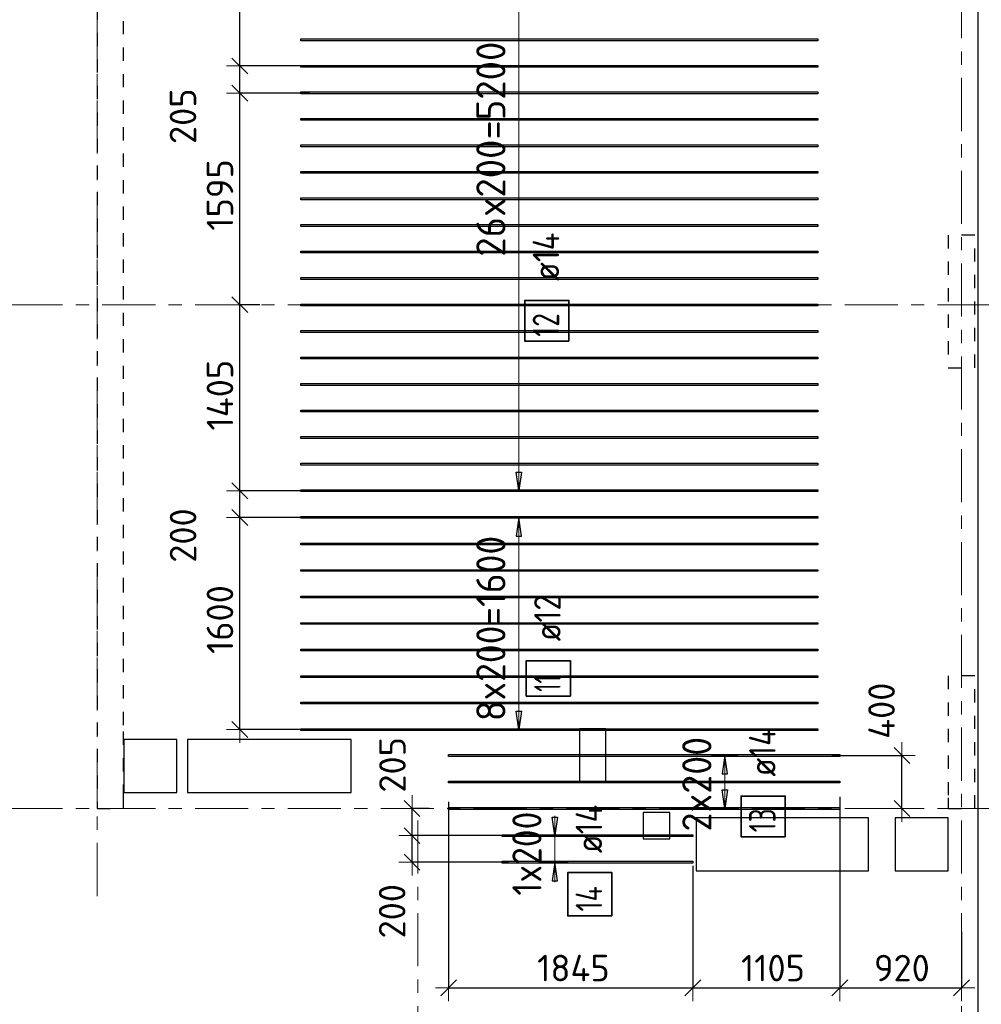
# Model space of a CAD drawing. Header units: metres. Extents: x -38 to 98, y -15 to 21.
# Tile 7 of 124: x 25.45 to 32.7, y 7.52 to 14.95. Entities that reach past the tile are written whole.
import ezdxf

# ---------------------------------------------------------------- set-up
doc = ezdxf.new("R2010")
doc.units = ezdxf.units.M
doc.header["$PDMODE"] = 65
for name, pattern in [('______11', [0.5, 0.4, -0.05, 0, -0.05]), ('______2', [0.0405, 0.03, -0.0105]), ('______5', [1.1, 0.8, -0.1, 0.1, -0.1])]:
    doc.linetypes.add(name, pattern=pattern)
for name, color, linetype, lineweight in [('XR$2$Осевая линия (1)', 7, '______5', 13), ('XR$4$Перекрытие (1)', 7, 'Continuous', 35), ('XR$4$Размерная линия (1)', 7, 'Continuous', 13)]:
    doc.layers.add(name, color=color, linetype=linetype, lineweight=lineweight)
doc.layers.add('XR$4$Арм.стержн.Доп. Арм верхн.зоны Х', color=7, linetype='Continuous', lineweight=35, true_color=0x8c8cff)
doc.layers.add('XR$6$Стена_ бетон несущ.', color=7, linetype='Continuous', lineweight=70, true_color=0xb4b496)
doc.styles.add('ISOCPEUR', font='txt')
doc.dimstyles.new('DIMSTYLE_3', dxfattribs={"dimtxt": 0.2, "dimasz": 0.2, "dimexe": 0, "dimexo": 0, "dimgap": 0.1, "dimtad": 2, "dimdec": 0, "dimlfac": 1000, "dimrnd": 5, "dimzin": 12, "dimdsep": 46, "dimtxsty": 'ISOCPEUR', "dimblk1": 'ALL_ML_STRICH', "dimblk2": 'ALL_ML_STRICH', "dimsah": 1, "dimcen": 0, "dimclrd": 7, "dimclre": 256, "dimclrt": 7, "dimadec": 0, "dimazin": 0, "dimtfac": 1, "dimtdec": 0, "dimtix": 1, "dimtmove": 2, "dimatfit": 3, "dimfxl": 0, "dimtzin": 0, "dimlwd": 0, "dimlwe": -3, "dimarcsym": 0})
doc.dimstyles.new('DIMSTYLE_33', dxfattribs={"dimtxt": 0.2, "dimasz": 0.2, "dimexe": 0, "dimexo": 0, "dimgap": 0.1, "dimtad": 2, "dimdec": 0, "dimlfac": 1000, "dimrnd": 5, "dimzin": 12, "dimdsep": 46, "dimtxsty": 'ISOCPEUR', "dimblk1": 'ALL_ML_STRICH', "dimblk2": 'ALL_ML_STRICH', "dimsah": 1, "dimcen": 0, "dimclrd": 7, "dimclre": 256, "dimclrt": 7, "dimadec": 0, "dimazin": 0, "dimtfac": 1, "dimtdec": 0, "dimtix": 1, "dimtmove": 2, "dimatfit": 3, "dimfxl": 0, "dimtvp": 1.2, "dimtzin": 0, "dimlwd": 0, "dimlwe": -3, "dimarcsym": 0})

# ---------------------------------------------------------------- blocks, each defined once
blk = doc.blocks.new('ALL_ML_STRICH')
at = {"color": 0, "linetype": 'ByBlock', "lineweight": -2}
for p, q in [((0, -0.5), (0, 0.5)), ((-1, 0), (0.5, 0)), ((-0.3, -0.3), (0.3, 0.3))]:
    blk.add_line(p, q, dxfattribs=at)
blk = doc.blocks.new('*D255')
at = {"layer": 'DEFPOINTS', "color": 7, "linetype": 'Continuous', "lineweight": 13, "transparency": 33554687}
for p in [(27.6088, 11.1953), (27.1075, 9.5953), (27.6898, 9.5953)]:
    blk.add_point(p, dxfattribs=at)
at = {"layer": 'XR$4$Размерная линия (1)', "color": 9, "linetype": 'Continuous', "lineweight": -2, "true_color": 0xc7c7c7, "transparency": 33554687}
for p, q in [((27.5888, 11.1953), (27.1075, 11.1953)), ((27.6698, 9.5953), (27.1075, 9.5953))]:
    blk.add_line(p, q, dxfattribs=at)
at = {"layer": 'XR$4$Размерная линия (1)', "color": 7, "linetype": 'Continuous', "lineweight": -2, "transparency": 33554687}
blk.add_line((27.1075, 9.5953), (27.1075, 11.1953), dxfattribs=at)
at = {"layer": 'XR$4$Размерная линия (1)', "color": 7, "linetype": 'Continuous', "lineweight": 13, "transparency": 33554687, "xscale": 0.2, "yscale": 0.2, "zscale": 0.2}
for p, rotation in [((27.1075, 11.1953), 90), ((27.1075, 9.5953), 270)]:
    blk.add_blockref('ALL_ML_STRICH', p, dxfattribs=dict(at, rotation=rotation))
at = {"layer": 'XR$4$Размерная линия (1)', "color": 7, "linetype": 'Continuous', "lineweight": 13, "transparency": 33554687, "insert": (26.9575, 10.4253), "char_height": 0.2, "width": 0.8, "attachment_point": 5, "rotation": 90, "style": 'ISOCPEUR'}
blk.add_mtext('\\A1;{1600}', dxfattribs=at)
blk = doc.blocks.new('*D256')
at = {"layer": 'DEFPOINTS', "color": 7, "linetype": 'Continuous', "lineweight": 13, "transparency": 33554687}
for p in [(27.6535, 11.3953), (27.1075, 11.1953), (27.6088, 11.1953)]:
    blk.add_point(p, dxfattribs=at)
at = {"layer": 'XR$4$Размерная линия (1)', "color": 9, "linetype": 'Continuous', "lineweight": -2, "true_color": 0xc7c7c7, "transparency": 33554687}
for p, q in [((27.6335, 11.3953), (27.1075, 11.3953)), ((27.5888, 11.1953), (27.1075, 11.1953))]:
    blk.add_line(p, q, dxfattribs=at)
at = {"layer": 'XR$4$Размерная линия (1)', "color": 7, "linetype": 'Continuous', "lineweight": -2, "transparency": 33554687}
blk.add_line((27.1075, 11.1953), (27.1075, 11.3953), dxfattribs=at)
at = {"layer": 'XR$4$Размерная линия (1)', "color": 7, "linetype": 'Continuous', "lineweight": 13, "transparency": 33554687, "xscale": 0.2, "yscale": 0.2, "zscale": 0.2}
for p, rotation in [((27.1075, 11.3953), 90), ((27.1075, 11.1953), 270)]:
    blk.add_blockref('ALL_ML_STRICH', p, dxfattribs=dict(at, rotation=rotation))
at = {"layer": 'XR$4$Размерная линия (1)', "color": 7, "linetype": 'Continuous', "lineweight": 13, "transparency": 33554687, "insert": (26.679, 11.059), "char_height": 0.2, "width": 0.6, "attachment_point": 5, "rotation": 90, "style": 'ISOCPEUR'}
blk.add_mtext('\\A1;{200}', dxfattribs=at)
blk = doc.blocks.new('*D257')
at = {"layer": 'DEFPOINTS', "color": 7, "linetype": 'Continuous', "lineweight": 13, "transparency": 33554687}
for p in [(27.2792, 12.8), (27.1075, 11.3953), (27.6535, 11.3953)]:
    blk.add_point(p, dxfattribs=at)
at = {"layer": 'XR$4$Размерная линия (1)', "color": 9, "linetype": 'Continuous', "lineweight": -2, "true_color": 0xc7c7c7, "transparency": 33554687}
for p, q in [((27.2592, 12.8), (27.1075, 12.8)), ((27.6335, 11.3953), (27.1075, 11.3953))]:
    blk.add_line(p, q, dxfattribs=at)
at = {"layer": 'XR$4$Размерная линия (1)', "color": 7, "linetype": 'Continuous', "lineweight": -2, "transparency": 33554687}
blk.add_line((27.1075, 11.3953), (27.1075, 12.8), dxfattribs=at)
at = {"layer": 'XR$4$Размерная линия (1)', "color": 7, "linetype": 'Continuous', "lineweight": 13, "transparency": 33554687, "xscale": 0.2, "yscale": 0.2, "zscale": 0.2}
for p, rotation in [((27.1075, 12.8), 90), ((27.1075, 11.3953), 270)]:
    blk.add_blockref('ALL_ML_STRICH', p, dxfattribs=dict(at, rotation=rotation))
at = {"layer": 'XR$4$Размерная линия (1)', "color": 7, "linetype": 'Continuous', "lineweight": 13, "transparency": 33554687, "insert": (26.9575, 12.1176), "char_height": 0.2, "width": 0.8, "attachment_point": 5, "rotation": 90, "style": 'ISOCPEUR'}
blk.add_mtext('\\A1;{1405}', dxfattribs=at)
blk = doc.blocks.new('*D258')
at = {"layer": 'DEFPOINTS', "color": 7, "linetype": 'Continuous', "lineweight": 13, "transparency": 33554687}
for p in [(27.6523, 14.3953), (27.1075, 12.8), (27.2792, 12.8)]:
    blk.add_point(p, dxfattribs=at)
at = {"layer": 'XR$4$Размерная линия (1)', "color": 9, "linetype": 'Continuous', "lineweight": -2, "true_color": 0xc7c7c7, "transparency": 33554687}
for p, q in [((27.6323, 14.3953), (27.1075, 14.3953)), ((27.2592, 12.8), (27.1075, 12.8))]:
    blk.add_line(p, q, dxfattribs=at)
at = {"layer": 'XR$4$Размерная линия (1)', "color": 7, "linetype": 'Continuous', "lineweight": -2, "transparency": 33554687}
blk.add_line((27.1075, 12.8), (27.1075, 14.3953), dxfattribs=at)
at = {"layer": 'XR$4$Размерная линия (1)', "color": 7, "linetype": 'Continuous', "lineweight": 13, "transparency": 33554687, "xscale": 0.2, "yscale": 0.2, "zscale": 0.2}
for p, rotation in [((27.1075, 14.3953), 90), ((27.1075, 12.8), 270)]:
    blk.add_blockref('ALL_ML_STRICH', p, dxfattribs=dict(at, rotation=rotation))
at = {"layer": 'XR$4$Размерная линия (1)', "color": 7, "linetype": 'Continuous', "lineweight": 13, "transparency": 33554687, "insert": (26.9575, 13.6276), "char_height": 0.2, "width": 0.8, "attachment_point": 5, "rotation": 90, "style": 'ISOCPEUR'}
blk.add_mtext('\\A1;{1595}', dxfattribs=at)
blk = doc.blocks.new('*D259')
at = {"layer": 'DEFPOINTS', "color": 7, "linetype": 'Continuous', "lineweight": 13, "transparency": 33554687}
for p in [(27.6607, 14.6003), (27.1075, 14.3953), (27.6523, 14.3953)]:
    blk.add_point(p, dxfattribs=at)
at = {"layer": 'XR$4$Размерная линия (1)', "color": 9, "linetype": 'Continuous', "lineweight": -2, "true_color": 0xc7c7c7, "transparency": 33554687}
for p, q in [((27.6407, 14.6003), (27.1075, 14.6003)), ((27.6323, 14.3953), (27.1075, 14.3953))]:
    blk.add_line(p, q, dxfattribs=at)
at = {"layer": 'XR$4$Размерная линия (1)', "color": 7, "linetype": 'Continuous', "lineweight": -2, "transparency": 33554687}
blk.add_line((27.1075, 14.3953), (27.1075, 14.6003), dxfattribs=at)
at = {"layer": 'XR$4$Размерная линия (1)', "color": 7, "linetype": 'Continuous', "lineweight": 13, "transparency": 33554687, "xscale": 0.2, "yscale": 0.2, "zscale": 0.2}
for p, rotation in [((27.1075, 14.6003), 90), ((27.1075, 14.3953), 270)]:
    blk.add_blockref('ALL_ML_STRICH', p, dxfattribs=dict(at, rotation=rotation))
at = {"layer": 'XR$4$Размерная линия (1)', "color": 7, "linetype": 'Continuous', "lineweight": 13, "transparency": 33554687, "insert": (26.6784, 14.2215), "char_height": 0.2, "width": 0.6, "attachment_point": 5, "rotation": 90, "style": 'ISOCPEUR'}
blk.add_mtext('\\A1;{205}', dxfattribs=at)
blk = doc.blocks.new('*D260')
at = {"layer": 'DEFPOINTS', "color": 7, "linetype": 'Continuous', "lineweight": 13, "transparency": 33554687}
for p in [(27.1843, 16.4), (27.1075, 14.6003), (27.6607, 14.6003)]:
    blk.add_point(p, dxfattribs=at)
at = {"layer": 'XR$4$Размерная линия (1)', "color": 9, "linetype": 'Continuous', "lineweight": -2, "true_color": 0xc7c7c7, "transparency": 33554687}
for p, q in [((27.1643, 16.4), (27.1075, 16.4)), ((27.6407, 14.6003), (27.1075, 14.6003))]:
    blk.add_line(p, q, dxfattribs=at)
at = {"layer": 'XR$4$Размерная линия (1)', "color": 7, "linetype": 'Continuous', "lineweight": -2, "transparency": 33554687}
blk.add_line((27.1075, 14.6003), (27.1075, 16.4), dxfattribs=at)
at = {"layer": 'XR$4$Размерная линия (1)', "color": 7, "linetype": 'Continuous', "lineweight": 13, "transparency": 33554687, "xscale": 0.2, "yscale": 0.2, "zscale": 0.2}
for p, rotation in [((27.1075, 16.4), 90), ((27.1075, 14.6003), 270)]:
    blk.add_blockref('ALL_ML_STRICH', p, dxfattribs=dict(at, rotation=rotation))
at = {"layer": 'XR$4$Размерная линия (1)', "color": 7, "linetype": 'Continuous', "lineweight": 13, "transparency": 33554687, "insert": (26.9575, 15.5301), "char_height": 0.2, "width": 0.8, "attachment_point": 5, "rotation": 90, "style": 'ISOCPEUR'}
blk.add_mtext('\\A1;{1800}', dxfattribs=at)
blk = doc.blocks.new('*D262')
at = {"layer": 'DEFPOINTS', "color": 7, "linetype": 'Continuous', "lineweight": 13, "transparency": 33554687}
for p in [(31.553, 9.4005), (32.0763, 9), (32.1017, 9)]:
    blk.add_point(p, dxfattribs=at)
at = {"layer": 'XR$4$Размерная линия (1)', "color": 9, "linetype": 'Continuous', "lineweight": -2, "true_color": 0xc7c7c7, "transparency": 33554687}
for p, q in [((31.573, 9.4005), (32.1017, 9.4005)), ((32.0963, 9), (32.1017, 9))]:
    blk.add_line(p, q, dxfattribs=at)
at = {"layer": 'XR$4$Размерная линия (1)', "color": 7, "linetype": 'Continuous', "lineweight": -2, "transparency": 33554687}
blk.add_line((32.1017, 9), (32.1017, 9.4005), dxfattribs=at)
at = {"layer": 'XR$4$Размерная линия (1)', "color": 7, "linetype": 'Continuous', "lineweight": 13, "transparency": 33554687, "xscale": 0.2, "yscale": 0.2, "zscale": 0.2}
for p, rotation in [((32.1017, 9.4005), 90), ((32.1017, 9), 270)]:
    blk.add_blockref('ALL_ML_STRICH', p, dxfattribs=dict(at, rotation=rotation))
at = {"layer": 'XR$4$Размерная линия (1)', "color": 7, "linetype": 'Continuous', "lineweight": 13, "transparency": 33554687, "insert": (31.9479, 9.7375), "char_height": 0.2, "width": 0.6, "attachment_point": 5, "rotation": 90, "style": 'ISOCPEUR'}
blk.add_mtext('\\A1;{400}', dxfattribs=at)
blk = doc.blocks.new('*D263')
at = {"layer": 'DEFPOINTS', "color": 7, "linetype": 'Continuous', "lineweight": 13, "transparency": 33554687}
for p in [(29.1295, 8.7953), (28.406, 8.5953), (29.1539, 8.5953)]:
    blk.add_point(p, dxfattribs=at)
at = {"layer": 'XR$4$Размерная линия (1)', "color": 9, "linetype": 'Continuous', "lineweight": -2, "true_color": 0xc7c7c7, "transparency": 33554687}
for p, q in [((29.1095, 8.7953), (28.406, 8.7953)), ((29.1339, 8.5953), (28.406, 8.5953))]:
    blk.add_line(p, q, dxfattribs=at)
at = {"layer": 'XR$4$Размерная линия (1)', "color": 7, "linetype": 'Continuous', "lineweight": -2, "transparency": 33554687}
blk.add_line((28.406, 8.5953), (28.406, 8.7953), dxfattribs=at)
at = {"layer": 'XR$4$Размерная линия (1)', "color": 7, "linetype": 'Continuous', "lineweight": 13, "transparency": 33554687, "xscale": 0.2, "yscale": 0.2, "zscale": 0.2}
for p, rotation in [((28.406, 8.7953), 90), ((28.406, 8.5953), 270)]:
    blk.add_blockref('ALL_ML_STRICH', p, dxfattribs=dict(at, rotation=rotation))
at = {"layer": 'XR$4$Размерная линия (1)', "color": 7, "linetype": 'Continuous', "lineweight": 13, "transparency": 33554687, "insert": (28.256, 8.2253), "char_height": 0.2, "width": 0.6, "attachment_point": 5, "rotation": 90, "style": 'ISOCPEUR'}
blk.add_mtext('\\A1;{200}', dxfattribs=at)
blk = doc.blocks.new('*D264')
at = {"layer": 'DEFPOINTS', "color": 7, "linetype": 'Continuous', "lineweight": 13, "transparency": 33554687}
for p in [(28.5564, 9), (28.406, 8.7953), (29.1295, 8.7953)]:
    blk.add_point(p, dxfattribs=at)
at = {"layer": 'XR$4$Размерная линия (1)', "color": 9, "linetype": 'Continuous', "lineweight": -2, "true_color": 0xc7c7c7, "transparency": 33554687}
for p, q in [((28.5364, 9), (28.406, 9)), ((29.1095, 8.7953), (28.406, 8.7953))]:
    blk.add_line(p, q, dxfattribs=at)
at = {"layer": 'XR$4$Размерная линия (1)', "color": 7, "linetype": 'Continuous', "lineweight": -2, "transparency": 33554687}
blk.add_line((28.406, 8.7953), (28.406, 9), dxfattribs=at)
at = {"layer": 'XR$4$Размерная линия (1)', "color": 7, "linetype": 'Continuous', "lineweight": 13, "transparency": 33554687, "xscale": 0.2, "yscale": 0.2, "zscale": 0.2}
for p, rotation in [((28.406, 9), 90), ((28.406, 8.7953), 270)]:
    blk.add_blockref('ALL_ML_STRICH', p, dxfattribs=dict(at, rotation=rotation))
at = {"layer": 'XR$4$Размерная линия (1)', "color": 7, "linetype": 'Continuous', "lineweight": 13, "transparency": 33554687, "insert": (28.2583, 9.3296), "char_height": 0.2, "width": 0.6, "attachment_point": 5, "rotation": 90, "style": 'ISOCPEUR'}
blk.add_mtext('\\A1;{205}', dxfattribs=at)
blk = doc.blocks.new('*D287')
at = {"layer": 'DEFPOINTS', "color": 7, "linetype": 'Continuous', "lineweight": 13, "transparency": 33554687}
for p in [(28.6821, 9.0707), (30.525, 8.5883), (28.6821, 7.6467)]:
    blk.add_point(p, dxfattribs=at)
at = {"layer": 'XR$4$Размерная линия (1)', "color": 9, "linetype": 'Continuous', "lineweight": -2, "true_color": 0xc7c7c7, "transparency": 33554687}
for p, q in [((28.6821, 9.0507), (28.6821, 7.6467)), ((30.525, 8.5683), (30.525, 7.6467))]:
    blk.add_line(p, q, dxfattribs=at)
at = {"layer": 'XR$4$Размерная линия (1)', "color": 7, "linetype": 'Continuous', "lineweight": -2, "transparency": 33554687}
blk.add_line((28.6821, 7.6467), (30.525, 7.6467), dxfattribs=at)
at = {"layer": 'XR$4$Размерная линия (1)', "color": 7, "linetype": 'Continuous', "lineweight": 13, "transparency": 33554687, "xscale": 0.2, "yscale": 0.2, "zscale": 0.2, "rotation": 180}
blk.add_blockref('ALL_ML_STRICH', (28.6821, 7.6467), dxfattribs=at)
at = {"layer": 'XR$4$Размерная линия (1)', "color": 7, "linetype": 'Continuous', "lineweight": 13, "transparency": 33554687, "xscale": 0.2, "yscale": 0.2, "zscale": 0.2}
blk.add_blockref('ALL_ML_STRICH', (30.525, 7.6467), dxfattribs=at)
at = {"layer": 'XR$4$Размерная линия (1)', "color": 7, "linetype": 'Continuous', "lineweight": 13, "transparency": 33554687, "insert": (29.6235, 7.7967), "char_height": 0.2, "width": 0.8, "attachment_point": 5, "style": 'ISOCPEUR'}
blk.add_mtext('\\A1;{1845}', dxfattribs=at)
blk = doc.blocks.new('*D288')
at = {"layer": 'DEFPOINTS', "color": 7, "linetype": 'Continuous', "lineweight": 13, "transparency": 33554687}
for p in [(31.6321, 9.1079), (30.525, 8.5883), (30.525, 7.6467)]:
    blk.add_point(p, dxfattribs=at)
at = {"layer": 'XR$4$Размерная линия (1)', "color": 9, "linetype": 'Continuous', "lineweight": -2, "true_color": 0xc7c7c7, "transparency": 33554687}
for p, q in [((31.6321, 9.0879), (31.6321, 7.6467)), ((30.525, 8.5683), (30.525, 7.6467))]:
    blk.add_line(p, q, dxfattribs=at)
at = {"layer": 'XR$4$Размерная линия (1)', "color": 7, "linetype": 'Continuous', "lineweight": -2, "transparency": 33554687}
blk.add_line((30.525, 7.6467), (31.6321, 7.6467), dxfattribs=at)
at = {"layer": 'XR$4$Размерная линия (1)', "color": 7, "linetype": 'Continuous', "lineweight": 13, "transparency": 33554687, "xscale": 0.2, "yscale": 0.2, "zscale": 0.2, "rotation": 180}
blk.add_blockref('ALL_ML_STRICH', (30.525, 7.6467), dxfattribs=at)
at = {"layer": 'XR$4$Размерная линия (1)', "color": 7, "linetype": 'Continuous', "lineweight": 13, "transparency": 33554687, "xscale": 0.2, "yscale": 0.2, "zscale": 0.2}
blk.add_blockref('ALL_ML_STRICH', (31.6321, 7.6467), dxfattribs=at)
at = {"layer": 'XR$4$Размерная линия (1)', "color": 7, "linetype": 'Continuous', "lineweight": 13, "transparency": 33554687, "insert": (31.1285, 7.7967), "char_height": 0.2, "width": 0.8, "attachment_point": 5, "style": 'ISOCPEUR'}
blk.add_mtext('\\A1;{1105}', dxfattribs=at)
blk = doc.blocks.new('*D289')
at = {"layer": 'DEFPOINTS', "color": 7, "linetype": 'Continuous', "lineweight": 13, "transparency": 33554687}
for p in [(31.6321, 9.1079), (32.55, 8.0907), (31.6321, 7.6467)]:
    blk.add_point(p, dxfattribs=at)
at = {"layer": 'XR$4$Размерная линия (1)', "color": 9, "linetype": 'Continuous', "lineweight": -2, "true_color": 0xc7c7c7, "transparency": 33554687}
for p, q in [((31.6321, 9.0879), (31.6321, 7.6467)), ((32.55, 8.0707), (32.55, 7.6467))]:
    blk.add_line(p, q, dxfattribs=at)
at = {"layer": 'XR$4$Размерная линия (1)', "color": 7, "linetype": 'Continuous', "lineweight": -2, "transparency": 33554687}
blk.add_line((31.6321, 7.6467), (32.55, 7.6467), dxfattribs=at)
at = {"layer": 'XR$4$Размерная линия (1)', "color": 7, "linetype": 'Continuous', "lineweight": 13, "transparency": 33554687, "xscale": 0.2, "yscale": 0.2, "zscale": 0.2, "rotation": 180}
blk.add_blockref('ALL_ML_STRICH', (31.6321, 7.6467), dxfattribs=at)
at = {"layer": 'XR$4$Размерная линия (1)', "color": 7, "linetype": 'Continuous', "lineweight": 13, "transparency": 33554687, "xscale": 0.2, "yscale": 0.2, "zscale": 0.2}
blk.add_blockref('ALL_ML_STRICH', (32.55, 7.6467), dxfattribs=at)
at = {"layer": 'XR$4$Размерная линия (1)', "color": 7, "linetype": 'Continuous', "lineweight": 13, "transparency": 33554687, "insert": (32.101, 7.7967), "char_height": 0.2, "width": 0.6, "attachment_point": 5, "style": 'ISOCPEUR'}
blk.add_mtext('\\A1;{920}', dxfattribs=at)

msp = doc.modelspace()

# ---------------------------------------------------------------- linework, layer by layer
at = {"layer": 'XR$2$Осевая линия (1)', "color": 253, "linetype": '______11', "lineweight": 13, "true_color": 0xa0a0a0, "transparency": 33554687}
for p, q in [((26.03, 8.34), (26.03, 19.78)), ((32.55, -3.39), (32.55, 19.78)), ((-2.63, 12.8), (62.6, 12.8)), ((-2.63, 9), (62.6, 9)), ((28.45, -3.39), (28.45, 8.92))]:
    msp.add_line(p, q, dxfattribs=at)
at = {"layer": 'XR$4$Арм.стержн.Доп. Арм верхн.зоны Х', "color": 7, "linetype": 'Continuous', "lineweight": 13, "transparency": 33554687}
for p, q in [((29.2109, 11.3978), (29.2109, 16.5978)), ((29.2109, 11.3978), (29.2109, 11.3978)), ((29.2109, 11.1953), (29.2109, 11.1953)), ((29.2109, 9.5953), (29.2109, 11.1953)), ((29.2109, 9.5953), (29.2109, 9.5953)), ((30.7646, 9.4005), (30.7646, 9.4005)), ((30.7646, 9.0005), (30.7646, 9.4005)), ((30.7646, 9.0005), (30.7646, 9.0005)), ((29.4828, 8.7953), (29.4828, 8.9453)), ((29.4828, 8.5953), (29.4828, 8.7953)), ((29.4828, 8.5953), (29.4828, 8.4453))]:
    msp.add_line(p, q, dxfattribs=at)
at = {"layer": 'XR$4$Арм.стержн.Доп. Арм верхн.зоны Х', "color": 7, "linetype": 'Continuous', "lineweight": 25, "transparency": 33554687}
for p, q in [((29.2109, 11.3978), (29.1909, 11.5378)), ((29.1909, 11.5378), (29.2309, 11.5378)), ((29.2309, 11.5378), (29.2109, 11.3978)), ((29.2109, 11.1953), (29.1909, 11.0553)), ((29.2309, 11.0553), (29.2109, 11.1953)), ((29.1909, 11.0553), (29.2309, 11.0553)), ((29.2109, 9.5953), (29.1909, 9.7353)), ((29.1909, 9.7353), (29.2309, 9.7353)), ((29.2309, 9.7353), (29.2109, 9.5953)), ((30.7646, 9.4005), (30.7446, 9.2605)), ((30.7846, 9.2605), (30.7646, 9.4005)), ((30.7446, 9.2605), (30.7846, 9.2605)), ((30.7646, 9.0005), (30.7446, 9.1405)), ((30.7446, 9.1405), (30.7846, 9.1405)), ((30.7846, 9.1405), (30.7646, 9.0005)), ((29.4828, 8.7953), (29.4628, 8.9353)), ((29.4628, 8.9353), (29.5028, 8.9353)), ((29.5028, 8.9353), (29.4828, 8.7953)), ((29.4828, 8.5953), (29.4628, 8.4553)), ((29.5028, 8.4553), (29.4828, 8.5953)), ((29.4628, 8.4553), (29.5028, 8.4553))]:
    msp.add_line(p, q, dxfattribs=at)
at = {"layer": 'XR$4$Арм.стержн.Доп. Арм верхн.зоны Х', "color": 253, "linetype": 'Continuous', "lineweight": -3, "true_color": 0xa0a0a0, "transparency": 33554687}
for p, q in [((29.2109, 11.3978), (29.1109, 11.3978)), ((29.2109, 11.3978), (29.3109, 11.3978)), ((29.2109, 11.1953), (29.1109, 11.1953)), ((29.2109, 11.1953), (29.3109, 11.1953)), ((29.2109, 9.5953), (29.1109, 9.5953)), ((29.2109, 9.5953), (29.3109, 9.5953)), ((30.7646, 9.4005), (30.6646, 9.4005)), ((30.7646, 9.4005), (30.8646, 9.4005)), ((30.7646, 9.0005), (30.6646, 9.0005)), ((30.7646, 9.0005), (30.8646, 9.0005)), ((29.4828, 8.7953), (29.3828, 8.7953)), ((29.4828, 8.7953), (29.5828, 8.7953)), ((29.4828, 8.5953), (29.3828, 8.5953)), ((29.4828, 8.5953), (29.5828, 8.5953))]:
    msp.add_line(p, q, dxfattribs=at)
at = {"layer": 'XR$4$Арм.стержн.Доп. Арм верхн.зоны Х', "color": 7, "linetype": 'Continuous', "lineweight": 25, "transparency": 33554687}
for points in [[(31.4663, 14.7908), (27.5663, 14.7908), (27.5663, 14.8048), (31.4663, 14.8048), (31.4663, 14.7908)], [(31.4663, 14.5908), (27.5663, 14.5908), (27.5663, 14.6048), (31.4663, 14.6048), (31.4663, 14.5908)], [(31.4663, 14.3908), (27.5663, 14.3908), (27.5663, 14.4048), (31.4663, 14.4048), (31.4663, 14.3908)], [(31.4663, 14.1908), (27.5663, 14.1908), (27.5663, 14.2048), (31.4663, 14.2048), (31.4663, 14.1908)], [(31.4663, 13.9908), (27.5663, 13.9908), (27.5663, 14.0048), (31.4663, 14.0048), (31.4663, 13.9908)], [(31.4663, 13.7908), (27.5663, 13.7908), (27.5663, 13.8048), (31.4663, 13.8048), (31.4663, 13.7908)], [(31.4663, 13.5908), (27.5663, 13.5908), (27.5663, 13.6048), (31.4663, 13.6048), (31.4663, 13.5908)], [(31.4663, 13.3908), (27.5663, 13.3908), (27.5663, 13.4048), (31.4663, 13.4048), (31.4663, 13.3908)], [(31.4663, 13.1908), (27.5663, 13.1908), (27.5663, 13.2048), (31.4663, 13.2048), (31.4663, 13.1908)], [(31.4663, 12.9908), (27.5663, 12.9908), (27.5663, 13.0048), (31.4663, 13.0048), (31.4663, 12.9908)], [(31.4663, 12.7908), (27.5663, 12.7908), (27.5663, 12.8048), (31.4663, 12.8048), (31.4663, 12.7908)], [(31.4663, 12.5908), (27.5663, 12.5908), (27.5663, 12.6048), (31.4663, 12.6048), (31.4663, 12.5908)], [(31.4663, 12.3908), (27.5663, 12.3908), (27.5663, 12.4048), (31.4663, 12.4048), (31.4663, 12.3908)], [(31.4663, 12.1908), (27.5663, 12.1908), (27.5663, 12.2048), (31.4663, 12.2048), (31.4663, 12.1908)], [(31.4663, 11.9908), (27.5663, 11.9908), (27.5663, 12.0048), (31.4663, 12.0048), (31.4663, 11.9908)], [(31.4663, 11.7908), (27.5663, 11.7908), (27.5663, 11.8048), (31.4663, 11.8048), (31.4663, 11.7908)], [(31.4663, 11.5908), (27.5663, 11.5908), (27.5663, 11.6048), (31.4663, 11.6048), (31.4663, 11.5908)], [(31.4663, 11.3908), (27.5663, 11.3908), (27.5663, 11.4048), (31.4663, 11.4048), (31.4663, 11.3908)], [(31.6321, 9.3935), (28.6821, 9.3935), (28.6821, 9.4075), (31.6321, 9.4075), (31.6321, 9.3935)], [(31.6321, 9.1935), (28.6821, 9.1935), (28.6821, 9.2075), (31.6321, 9.2075), (31.6321, 9.1935)], [(31.6321, 8.9935), (28.6821, 8.9935), (28.6821, 9.0075), (31.6321, 9.0075), (31.6321, 8.9935)], [(29.085, 8.8023), (30.525, 8.8023), (30.525, 8.7883), (29.085, 8.7883), (29.085, 8.8023)], [(29.085, 8.6023), (30.525, 8.6023), (30.525, 8.5883), (29.085, 8.5883), (29.085, 8.6023)]]:
    msp.add_lwpolyline(points, dxfattribs=at)
at = {"layer": 'XR$4$Арм.стержн.Доп. Арм верхн.зоны Х', "color": 7, "linetype": 'Continuous', "lineweight": 35, "transparency": 33554687}
for points in [[(29.5898, 12.5253), (29.5898, 12.8319), (29.2564, 12.8319), (29.2564, 12.5253), (29.5898, 12.5253)], [(29.6006, 9.8477), (29.6006, 10.1143), (29.2672, 10.1143), (29.2672, 9.8477), (29.6006, 9.8477)], [(31.2217, 8.7874), (31.2217, 9.094), (30.8884, 9.094), (30.8884, 8.7874), (31.2217, 8.7874)], [(29.9135, 8.1902), (29.9135, 8.5168), (29.5802, 8.5168), (29.5802, 8.1902), (29.9135, 8.1902)]]:
    msp.add_lwpolyline(points, dxfattribs=at)
at = {"layer": 'XR$4$Арм.стержн.Доп. Арм верхн.зоны Х', "color": 34, "linetype": 'Continuous', "lineweight": 25, "transparency": 33554687}
for points in [[(31.4663, 11.1893), (27.5663, 11.1893), (27.5663, 11.2013), (31.4663, 11.2013), (31.4663, 11.1893)], [(31.4663, 10.9893), (27.5663, 10.9893), (27.5663, 11.0013), (31.4663, 11.0013), (31.4663, 10.9893)], [(31.4663, 10.7893), (27.5663, 10.7893), (27.5663, 10.8013), (31.4663, 10.8013), (31.4663, 10.7893)], [(31.4663, 10.5893), (27.5663, 10.5893), (27.5663, 10.6013), (31.4663, 10.6013), (31.4663, 10.5893)], [(31.4663, 10.3893), (27.5663, 10.3893), (27.5663, 10.4013), (31.4663, 10.4013), (31.4663, 10.3893)], [(31.4663, 10.1893), (27.5663, 10.1893), (27.5663, 10.2013), (31.4663, 10.2013), (31.4663, 10.1893)], [(31.4663, 9.9893), (27.5663, 9.9893), (27.5663, 10.0013), (31.4663, 10.0013), (31.4663, 9.9893)], [(31.4663, 9.7893), (27.5663, 9.7893), (27.5663, 9.8013), (31.4663, 9.8013), (31.4663, 9.7893)], [(31.4663, 9.5893), (27.5663, 9.5893), (27.5663, 9.6013), (31.4663, 9.6013), (31.4663, 9.5893)]]:
    msp.add_lwpolyline(points, dxfattribs=at)
at = {"layer": 'XR$4$Перекрытие (1)', "color": 7, "linetype": 'Continuous', "lineweight": 25, "transparency": 33554687}
for p, q in [((32.675, 16.6502), (32.675, -0.25)), ((29.6691, 9.6002), (29.6691, 9.2002)), ((29.8691, 9.6002), (29.6691, 9.6002)), ((29.8691, 9.2003), (29.8691, 9.6002)), ((26.632, 9.5203), (26.232, 9.5202)), ((26.232, 9.5202), (26.232, 9.1202)), ((26.632, 9.1203), (26.632, 9.5203)), ((26.7123, 9.5202), (26.7123, 9.1202)), ((27.9473, 9.5202), (26.7123, 9.5202)), ((27.9473, 9.1202), (27.9473, 9.5202)), ((29.6691, 9.2002), (29.8691, 9.2003)), ((26.232, 9.1202), (26.632, 9.1203)), ((26.7123, 9.1202), (27.9473, 9.1202)), ((30.15, 8.9702), (30.15, 8.7702)), ((30.35, 8.9702), (30.15, 8.9702)), ((30.35, 8.7702), (30.35, 8.9702)), ((30.55, 8.9302), (30.55, 8.5302)), ((31.85, 8.9302), (30.55, 8.9302)), ((31.85, 8.5302), (31.85, 8.9302)), ((32.0501, 8.9302), (32.0501, 8.5302)), ((32.4501, 8.9302), (32.0501, 8.9302)), ((32.4501, 8.5302), (32.4501, 8.9302)), ((30.15, 8.7702), (30.35, 8.7702)), ((30.55, 8.5302), (31.85, 8.5302)), ((32.0501, 8.5302), (32.4501, 8.5302))]:
    msp.add_line(p, q, dxfattribs=at)
at = {"layer": 'XR$6$Стена_ бетон несущ.', "color": 253, "linetype": '______2', "lineweight": -3, "true_color": 0xa0a0a0, "transparency": 33554687}
for p, q in [((26.03, 16.45), (26.03, 9)), ((26.23, 10.6396), (26.23, 15.35)), ((32.45, 13.325), (32.45, 12.325)), ((32.65, 13.325), (32.45, 13.325)), ((32.65, 12.325), (32.65, 13.325)), ((32.45, 12.325), (32.65, 12.325)), ((26.23, 9.8294), (26.23, 10.6396)), ((32.45, 10), (32.45, 9.08)), ((32.65, 10), (32.45, 10)), ((32.65, 9), (32.65, 10)), ((26.23, 9.6294), (26.23, 9.8294)), ((26.23, 9.08), (26.23, 9.6294)), ((26.23, 9), (26.23, 9.08)), ((32.45, 9.08), (32.45, 9)), ((26.03, 9), (26.229, 9)), ((26.229, 9), (26.23, 9)), ((32.45, 9), (32.65, 9))]:
    msp.add_line(p, q, dxfattribs=at)

# ---------------------------------------------------------------- texts
at = {"layer": 'XR$4$Арм.стержн.Доп. Арм верхн.зоны Х', "color": 7, "linetype": 'Continuous', "lineweight": 13, "transparency": 33554687, "char_height": 0.22, "attachment_point": 7, "rotation": 90, "style": 'ISOCPEUR'}
for s, insert, width in [('\\W0.97;26x200=5200', (29.1109, 13.1618), 1.799783), ('\\W0.94;8x200=1600', (29.1109, 9.6583), 1.59871), ('\\W0.95;2x200', (30.6646, 8.8265), 0.873359), ('\\W0.89;1x200', (29.3828, 8.3433), 0.823552)]:
    msp.add_mtext(s, dxfattribs=dict(at, insert=insert, width=width))
at = {"layer": 'XR$4$Арм.стержн.Доп. Арм верхн.зоны Х', "color": 7, "linetype": 'Continuous', "lineweight": 25, "transparency": 33554687, "char_height": 0.2, "attachment_point": 7, "rotation": 90, "style": 'ISOCPEUR'}
for s, insert, width in [('\\W0.89; ø14 ', (29.5164, 12.8653), 0.769432), ('\\W0.75;12', (29.5164, 12.5586), 0.314854), ('\\W0.89; ø12 ', (29.5272, 10.1477), 0.749105), ('\\W0.62;11', (29.5272, 9.881), 0.2625), ('\\W0.89; ø14 ', (31.1484, 9.1274), 0.769432), ('\\W0.89; ø14 ', (29.8402, 8.5502), 0.769432), ('\\W0.75;13', (31.1484, 8.8207), 0.314854), ('\\W0.76;14', (29.8402, 8.2235), 0.336374)]:
    msp.add_mtext(s, dxfattribs=dict(at, insert=insert, width=width))

# ---------------------------------------------------------------- dimensions: what is measured, and where the dimension line sits
at = {"layer": 'XR$4$Размерная линия (1)', "color": 7, "linetype": 'Continuous', "lineweight": 13, "transparency": 33554687}
for base, p1, p2, dimstyle, picture, middle in [((27.1075, 16.4), (27.6407, 14.6003), (27.1643, 16.4), 'DIMSTYLE_3', '*D260', (26.9575, 15.5301)), ((27.1075, 14.6003), (27.6323, 14.3953), (27.6407, 14.6003), 'DIMSTYLE_33', '*D259', (26.6784, 14.2215)), ((27.1075, 14.3953), (27.2592, 12.8), (27.6323, 14.3953), 'DIMSTYLE_3', '*D258', (26.9575, 13.6276)), ((27.1075, 12.8), (27.6335, 11.3953), (27.2592, 12.8), 'DIMSTYLE_3', '*D257', (26.9575, 12.1176)), ((27.1075, 11.3953), (27.5888, 11.1953), (27.6335, 11.3953), 'DIMSTYLE_33', '*D256', (26.679, 11.059)), ((27.1075, 11.1953), (27.6698, 9.5953), (27.5888, 11.1953), 'DIMSTYLE_3', '*D255', (26.9575, 10.4253)), ((32.10166, 9.40052), (32.09626, 9), (31.57295, 9.40052), 'DIMSTYLE_33', '*D262', (31.94787, 9.73752)), ((28.406, 9), (29.1095, 8.7953), (28.5364, 9), 'DIMSTYLE_33', '*D264', (28.2583, 9.3296)), ((28.406, 8.7953), (29.1339, 8.5953), (29.1095, 8.7953), 'DIMSTYLE_33', '*D263', (28.256, 8.2253))]:
    dim = msp.add_linear_dim(base=base, p1=p1, p2=p2, angle=90, dimstyle=dimstyle, override={"dimpost": '<>', "dimclrd": 7, "dimclre": 9, "dimclrt": 7, "dimlwd": 0, "dimlwe": 65533}, dxfattribs=at)
    dim.commit()
    dim.dimension.update_dxf_attribs({"geometry": picture, "text_midpoint": middle, "dimtype": 160})
for base, p1, p2, picture, middle in [((30.525, 7.6467), (28.6821, 9.0507), (30.525, 8.5683), '*D287', (29.6235, 7.7967)), ((31.6321, 7.6467), (30.525, 8.5683), (31.6321, 9.0879), '*D288', (31.1285, 7.7967)), ((32.55, 7.6467), (31.6321, 9.0879), (32.55, 8.0707), '*D289', (32.101, 7.7967))]:
    dim = msp.add_linear_dim(base=base, p1=p1, p2=p2, dimstyle='DIMSTYLE_3', override={"dimpost": '<>', "dimclrd": 7, "dimclre": 9, "dimclrt": 7, "dimlwd": 0, "dimlwe": 65533}, dxfattribs=at)
    dim.commit()
    dim.dimension.update_dxf_attribs({"geometry": picture, "text_midpoint": middle, "dimtype": 160})

doc.saveas('drawing.dxf')
